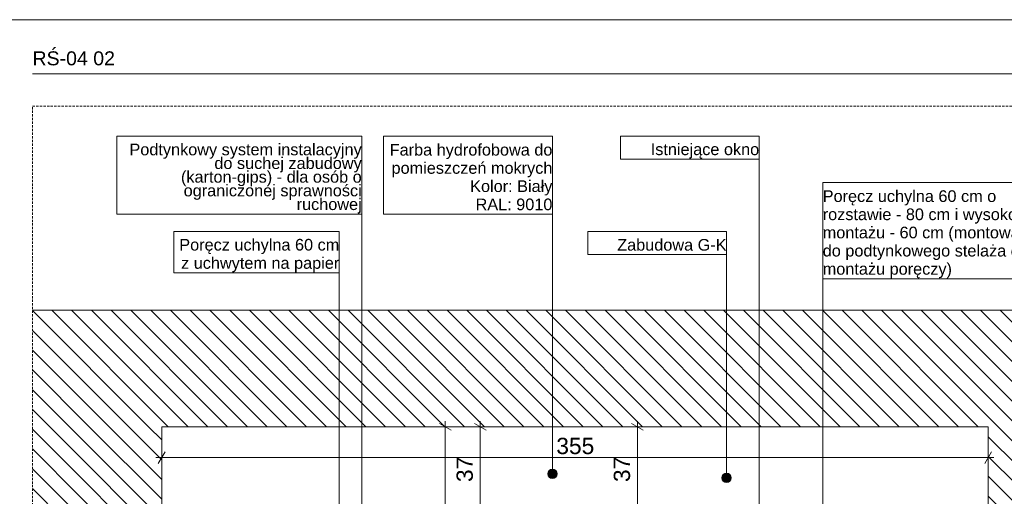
# Model space of a CAD drawing. Extents: x 180 to 5640, y 54 to 2910.
# Tile 7 of 8: x 2435 to 4549, y 1887 to 2910. Entities that reach past the tile are written whole.
import ezdxf
from ezdxf.xclip import XClip

# ---------------------------------------------------------------- set-up
doc = ezdxf.new("R2010")
doc.units = 0
doc.header["$MEASUREMENT"] = 0
doc.header["$XCLIPFRAME"] = 0
doc.linetypes.add('Przerywana długa', pattern=[78, 50, -28])
for name, color, linetype in [('399-W Wymiary i opisy', 7, 'Continuous'), ('420-K Ściany', 7, 'Continuous'), ('460-K Stropy', 7, 'Continuous'), ('810-G Ogólne', 7, 'Continuous'), ('820-G Rysunki Obrazki', 7, 'Continuous'), ('840-G Znaczniki ogólne', 7, 'Continuous')]:
    doc.layers.add(name, color=color, linetype=linetype)
doc.styles.add('STYL_AUTOMATYCZNY_2', font='arial.ttf')
doc.styles.add('STYL_AUTOMATYCZNY_3', font='arial.ttf')
pattern_1 = [(135, (26584.855, 776.434), (21.213203, 21.213203), [])]

# ---------------------------------------------------------------- blocks, each defined once
blk = doc.blocks.new('Rysunek_1_1', base_point=(26584.9, 776.4))
at = {"layer": '420-K Ściany', "linetype": 'Continuous', "lineweight": 13}
h = blk.add_hatch(dxfattribs=at)
h.set_pattern_fill('Ściany_istniejące_0001', color=8, style=0, pattern_type=2)
h.set_pattern_definition(pattern_1)
h.paths.add_polyline_path([(2564.9, 2036.4), (2462.4, 2036.4), (2462.4, 738.9), (2564.9, 738.9)])
h = blk.add_hatch(dxfattribs=at)
h.set_pattern_fill('Ściany_istniejące_0001', color=8, style=0, pattern_type=2)
h.set_pattern_definition(pattern_1)
h.paths.add_polyline_path([(2564.9, 2036.4), (2564.9, 738.9), (2739.9, 738.9), (2739.9, 2036.4)])
h = blk.add_hatch(dxfattribs=at)
h.set_pattern_fill('Ściany_istniejące_0001', color=8, style=0, pattern_type=2)
h.set_pattern_definition(pattern_1)
h.paths.add_polyline_path([(4514.9, 2036.4), (4514.9, 738.9), (4577.4, 738.9), (4577.4, 2036.4)])
at = {"layer": '460-K Stropy', "linetype": 'Continuous', "lineweight": 13}
h = blk.add_hatch(dxfattribs=at)
h.set_pattern_fill('Ściany_istniejące_0001', color=8, style=0, pattern_type=2)
h.set_pattern_definition(pattern_1)
h.paths.add_polyline_path([(4577.4, 2286.4), (2462.4, 2286.4), (2462.4, 2036.4), (4577.4, 2036.4)])
at = {"layer": '820-G Rysunki Obrazki', "linetype": 'Continuous', "lineweight": 13}
for points in [[(3568.9, 1935.2), (3569.7, 1931.4), (3571.9, 1928.1), (3575.1, 1926), (3578.9, 1925.2), (3582.8, 1926), (3586, 1928.1), (3588.2, 1931.4), (3588.9, 1935.2), (3588.2, 1939), (3586, 1942.3), (3582.8, 1944.5), (3578.9, 1945.2), (3575.1, 1944.5), (3571.9, 1942.3), (3569.7, 1939)], [(3942.9, 1926.7), (3943.7, 1922.8), (3945.8, 1919.6), (3949.1, 1917.4), (3952.9, 1916.7), (3956.7, 1917.4), (3960, 1919.6), (3962.1, 1922.8), (3962.9, 1926.7), (3962.1, 1930.5), (3960, 1933.7), (3956.7, 1935.9), (3952.9, 1936.7), (3949.1, 1935.9), (3945.8, 1933.7), (3943.7, 1930.5)]]:
    blk.add_hatch(color=154, dxfattribs=at).paths.add_polyline_path(points)
at = {"layer": '399-W Wymiary i opisy', "color": 154, "linetype": 'Continuous', "lineweight": 13, "ltscale": 0.5}
for p, q in [((3367.7, 2036.4), (3330.2, 2036.4)), ((3361.4, 2029.2), (3336.4, 2043.7)), ((3348.9, 2036.4), (3348.9, 2048.7)), ((3348.9, 776.4), (3348.9, 2036.4)), ((3442.7, 2036.4), (3405.2, 2036.4)), ((3436.4, 2029.2), (3411.4, 2043.7)), ((3423.9, 2036.4), (3423.9, 2048.7)), ((3423.9, 1851.4), (3423.9, 2036.4)), ((3780.3, 2036.4), (3742.8, 2036.4)), ((3774, 2029.2), (3749, 2043.7)), ((3761.5, 2036.4), (3761.5, 2048.7)), ((3761.5, 1851.4), (3761.5, 2036.4)), ((2739.9, 1951.4), (2739.9, 1988.9)), ((4514.9, 1951.4), (4514.9, 1988.9)), ((2727.6, 1970.2), (2739.9, 1970.2)), ((2747.1, 1982.7), (2732.6, 1957.7)), ((2739.9, 1970.2), (4514.9, 1970.2)), ((4507.6, 1957.7), (4522.1, 1982.7)), ((4514.9, 1970.2), (4527.1, 1970.2))]:
    blk.add_line(p, q, dxfattribs=at)
at = {"layer": '420-K Ściany', "color": 7, "linetype": 'Continuous', "lineweight": 13, "ltscale": 0.5}
for p, q in [((2739.9, 2036.4), (2739.9, 1851.4)), ((4514.9, 2036.4), (4514.9, 1851.4))]:
    blk.add_line(p, q, dxfattribs=at)
at = {"layer": '460-K Stropy', "color": 7, "linetype": 'Continuous', "lineweight": 13, "ltscale": 0.5}
for p, q in [((4577.4, 2286.4), (2462.4, 2286.4)), ((4514.9, 2036.4), (2739.9, 2036.4))]:
    blk.add_line(p, q, dxfattribs=at)
at = {"layer": '820-G Rysunki Obrazki', "color": 154, "linetype": 'Continuous', "lineweight": 13, "ltscale": 0.5}
for p, q in [((3169.4, 2659.8), (2643.6, 2659.8)), ((2643.6, 2659.8), (2643.6, 2492.6)), ((3169.4, 2492.6), (3169.4, 2659.8)), ((3578.9, 2659.8), (3216, 2659.8)), ((3216, 2659.8), (3216, 2492.6)), ((3578.9, 2492.6), (3578.9, 2659.8)), ((4023, 2659.8), (3724.9, 2659.8)), ((3724.9, 2659.8), (3724.9, 2610.5)), ((4023, 2610.5), (4023, 2659.8)), ((3724.9, 2610.5), (4023, 2610.5)), ((4023, 2610.5), (3724.9, 2610.5)), ((4023, 1788.9), (4023, 2610.5)), ((4658.2, 2560.3), (4159.4, 2560.3)), ((4159.4, 2560.3), (4159.4, 2353.9)), ((2643.6, 2492.6), (3169.4, 2492.6)), ((3169.4, 2492.6), (2643.6, 2492.6)), ((3169.4, 1614.4), (3169.4, 2492.6)), ((3216, 2492.6), (3578.9, 2492.6)), ((3578.9, 2492.6), (3216, 2492.6)), ((3578.9, 1945.2), (3578.9, 2492.6)), ((3121.2, 2455.1), (2766.1, 2455.1)), ((2766.1, 2455.1), (2766.1, 2366.5)), ((3121.2, 2366.5), (3121.2, 2455.1)), ((3952.9, 2455.1), (3654.8, 2455.1)), ((3654.8, 2455.1), (3654.8, 2405.8)), ((3952.9, 2405.8), (3952.9, 2455.1)), ((3654.8, 2405.8), (3952.9, 2405.8)), ((3952.9, 2405.8), (3654.8, 2405.8)), ((3952.9, 1936.7), (3952.9, 2405.8)), ((2766.1, 2366.5), (3121.2, 2366.5)), ((3121.2, 2366.5), (2766.1, 2366.5)), ((3121.2, 1376.1), (3121.2, 2366.5)), ((4159.4, 2353.9), (4658.2, 2353.9)), ((4159.4, 1197.1), (4159.4, 2353.9)), ((4159.4, 2353.9), (4658.2, 2353.9))]:
    blk.add_line(p, q, dxfattribs=at)
for centre in [(3578.9, 1935.2), (3952.9, 1926.7)]:
    blk.add_circle(centre, 10, dxfattribs=at)
at = {"layer": '399-W Wymiary i opisy', "color": 154, "linetype": 'Continuous', "lineweight": 13, "insert": (3587.3, 1977.2), "char_height": 35, "width": 80.086, "attachment_point": 7, "style": 'STYL_AUTOMATYCZNY_2'}
blk.add_mtext('\\A1;{\\pql;\\fArial|b0|i0|c238|p0;\\W1.000000;355}', dxfattribs=at)
at = {"layer": '399-W Wymiary i opisy', "color": 154, "linetype": 'Continuous', "lineweight": 13, "char_height": 35, "width": 53.391, "attachment_point": 7, "rotation": 90, "style": 'STYL_AUTOMATYCZNY_2'}
for insert in [(3408.5, 1917.7), (3746.1, 1917.7)]:
    blk.add_mtext('\\A1;{\\pql;\\fArial|b0|i0|c238|p0;\\W1.000000;37}', dxfattribs=dict(at, insert=insert))
at = {"layer": '820-G Rysunki Obrazki', "color": 154, "linetype": 'Continuous', "lineweight": 13, "char_height": 25, "style": 'STYL_AUTOMATYCZNY_3'}
for s, insert, width, attachment_point, line_spacing_factor in [('\\A1;{\\pqr;\\fArial|b0|i0|c238|p0;\\W1.000000;Farba hydrofobowa do pomieszczeń mokrych \\P\\pqr;\\fArial|b0|i0|c238|p0;\\W1.000000;Kolor: Biały\\P\\pqr;\\fArial|b0|i0|c238|p0;\\W1.000000;RAL: 9010}', (3578.9, 2500.8), 352.887, 9, 0.937931), ('\\A1;{\\pqr;\\fArial|b0|i0|c238|p0;\\W1.000000;Podtynkowy system instalacyjny do suchej zabudowy (karton-gips) - dla osób o ograniczonej sprawności ruchowej}', (3169.4, 2494), 515.771, 9, 0.704461), ('\\A1;{\\pql;\\fArial|b0|i0|c238|p0;\\W1.000000;Poręcz uchylna 60 cm o rozstawie - 80 cm i wysokości montażu - \\fArial|b0|i0|c238|p0;\\W1.000000;60\\fArial|b0|i0|c238|p0;\\W1.000000; cm (montowane do podtynkowego stelaża do montażu poręczy)}', (4159.4, 2355.2), 488.872, 7, 0.936342)]:
    blk.add_mtext(s, dxfattribs=dict(at, insert=insert, width=width, attachment_point=attachment_point, line_spacing_factor=line_spacing_factor))
at = {"layer": '820-G Rysunki Obrazki', "color": 154, "linetype": 'Continuous', "lineweight": 13, "char_height": 25, "attachment_point": 9, "style": 'STYL_AUTOMATYCZNY_3'}
for s, insert in [('\\A1;{\\pqr;\\fArial|b0|i0|c238|p0;\\W1.000000;Istniejące okno}', (4023, 2611.8)), ('\\A1;{\\pqr;\\fArial|b0|i0|c238|p0;\\W1.000000;Zabudowa G-K}', (3952.9, 2414))]:
    blk.add_mtext(s, dxfattribs=dict(at, insert=insert))
at = {"layer": '820-G Rysunki Obrazki', "color": 154, "linetype": 'Continuous', "lineweight": 13, "insert": (3121.2, 2367.9), "char_height": 25, "attachment_point": 9, "line_spacing_factor": 0.938138, "style": 'STYL_AUTOMATYCZNY_3'}
blk.add_mtext('\\A1;{\\pqr;\\fArial|b0|i0|c238|p0;\\W1.000000;Poręcz uchylna 60 cm \\P\\pqr;\\fArial|b0|i0|c238|p0;\\W1.000000;z uchwytem na papier}', dxfattribs=at)
blk = doc.blocks.new('Rysunek_2_2', base_point=(-3556.4, 825.7))
at = {"layer": '820-G Rysunki Obrazki', "color": 154, "linetype": 'Continuous', "lineweight": 13, "insert": (1789.8, 2569.1), "char_height": 25, "attachment_point": 7, "line_spacing_factor": 0.931019, "style": 'STYL_AUTOMATYCZNY_3'}
blk.add_mtext('\\A1;{\\pql;\\fArial|b0|i0|c238|p0;\\W1.000000;Poręcz o długości 65 cm, montowana \\P\\pql;\\fArial|b0|i0|c238|p0;\\W1.000000;na wysokości 75 cm (montowana do \\P\\pql;\\fArial|b0|i0|c238|p0;\\W1.000000;podtynkowego stelaża do montażu poręczy)}', dxfattribs=at)

msp = doc.modelspace()

# ---------------------------------------------------------------- linework, layer by layer
at = {"layer": '810-G Ogólne', "color": 7, "linetype": 'Continuous', "lineweight": 13, "ltscale": 0.1}
msp.add_line((4890, 2910), (180, 2910), dxfattribs=at)
at = {"layer": '820-G Rysunki Obrazki', "color": 7, "linetype": 'Continuous', "lineweight": 13, "ltscale": 0.1}
msp.add_line((2462.4, 2794.1), (4682.8, 2794.1), dxfattribs=at)
at = {"layer": '840-G Znaczniki ogólne', "color": 8, "linetype": 'Przerywana długa', "lineweight": 13, "ltscale": 0.1}
msp.add_lwpolyline([(2462.4, 2724.1), (4682.8, 2724.1), (4682.8, 206), (2462.4, 206)], close=True, dxfattribs=at)

# ---------------------------------------------------------------- block references
at = {"layer": '820-G Rysunki Obrazki', "color": 7, "linetype": 'Continuous', "lineweight": 13, "ltscale": 0.1}
ref = msp.add_blockref('Rysunek_2_2', (-3556.4, 825.7), dxfattribs=at)
XClip(ref).set_block_clipping_path([(224.5811984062, 202.6945018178), (2407.4492550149, 2720.7959230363)])
ref = msp.add_blockref('Rysunek_1_1', (26584.9, 776.4), dxfattribs=at)
XClip(ref).set_block_clipping_path([(2462.3912428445, 261.6758448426), (4682.831552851, 2724.0588953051)])

# ---------------------------------------------------------------- texts
at = {"layer": '820-G Rysunki Obrazki', "color": 7, "lineweight": 13, "char_height": 30, "attachment_point": 1, "style": 'STYL_AUTOMATYCZNY_2'}
for s, insert in [('\\A1;{\\pql;\\pt0;\\fArial|b0|i0|c238|p0;\\W1.000000;RŚ-04 02}', (2462.4, 2842.1)), ('\\A1;{\\pql;\\pt0;\\fArial|b0|i0|c238|p0;\\W1.000000;}', (3428.6, 2842.1))]:
    msp.add_mtext(s, dxfattribs=dict(at, insert=insert))

doc.saveas('drawing.dxf')
